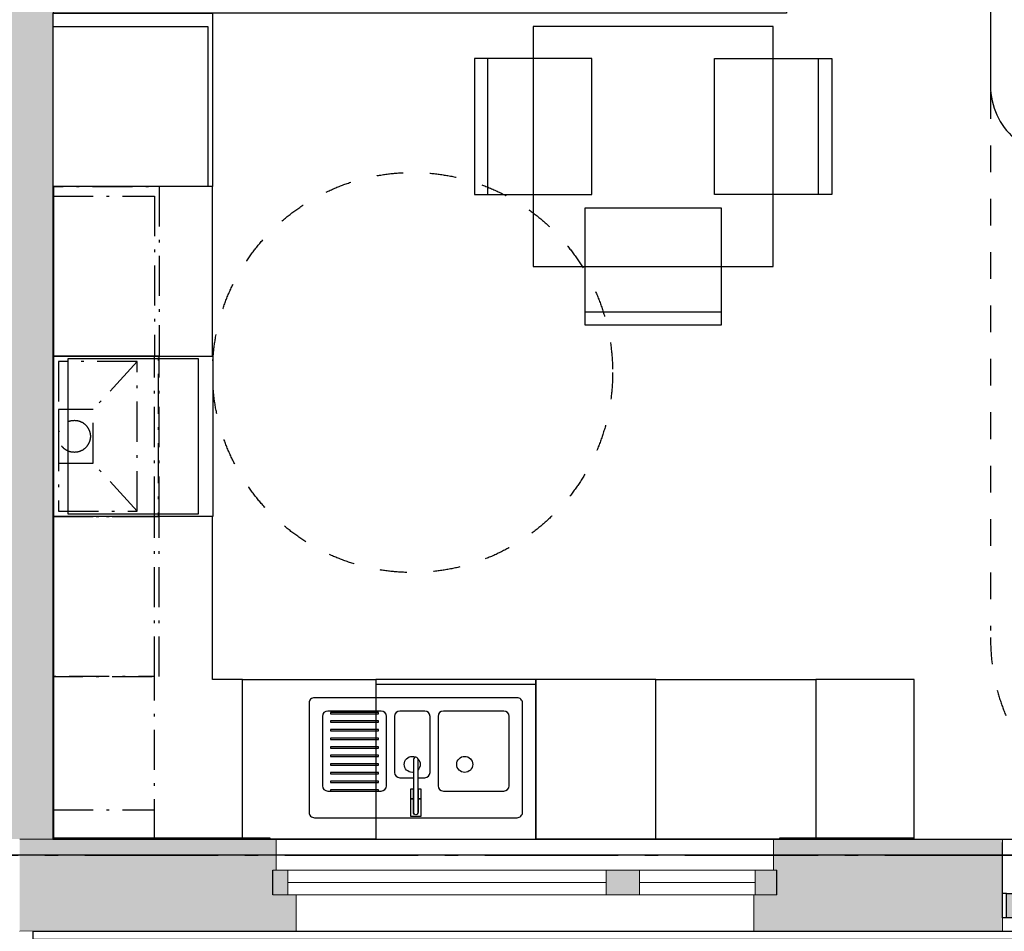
# Model space of a CAD drawing. Header units: millimetres. Extents: x 159314 to 204638, y 149488 to 189280.
# Tile 25 of 43: x 190659 to 194350, y 154988 to 158406. Entities that reach past the tile are written whole.
import ezdxf
from ezdxf.enums import TextEntityAlignment as Align

# ---------------------------------------------------------------- set-up
doc = ezdxf.new("R2010")
doc.units = ezdxf.units.MM
doc.header["$LTSCALE"] = 0.5
doc.header["$MEASUREMENT"] = 0
doc.set_wipeout_variables(frame=1)
for name, pattern in [('Akselinje', [1500, 1000, -200, 100, -200]), ('Over snittplan', [520, 300, -100, 20, -100]), ('PLINE', [0]), ('Stipling', [400, 200, -200]), ('Wipeout_Contour', [2000, 0, -2000])]:
    doc.linetypes.add(name, pattern=pattern)
for name, color, linetype in [('0(Nye konstruksjoner)', 7, 'Continuous'), ('23-- Yttervegger (Skravur)(Nye konstruksjoner)', 7, 'Continuous'), ('23-- Yttervegger(Nye konstruksjoner)', 7, 'Continuous'), ('231- Bærende yttervegger (Skravur)(Nye konstruksjoner)', 7, 'Continuous'), ('231- Bærende yttervegger(Nye konstruksjoner)', 7, 'Continuous'), ('24-- Innervegger (Skravur)(Nye konstruksjoner)', 7, 'Continuous'), ('24-- Innervegger(Nye konstruksjoner)', 7, 'Continuous'), ('244- Vinduer_ dører_ foldevegger(Nye konstruksjoner)', 7, 'Continuous'), ('25-- Dekker(Nye konstruksjoner)', 7, 'Continuous'), ('26-- Yttertak(Nye konstruksjoner)', 7, 'Continuous'), ('273- Kjøkkeninnredning (Skravur)(Nye konstruksjoner)', 7, 'Continuous'), ('273- Kjøkkeninnredning(Nye konstruksjoner)', 7, 'Continuous'), ('68-- Inventar (løst)(Nye konstruksjoner)', 7, 'Continuous'), ('822- Modullinjer(Nye konstruksjoner)', 7, 'Continuous'), ('862- M___Nettoareal(Nye konstruksjoner)', 7, 'Continuous'), ('862- M___Nettoareal(Polylinje)(Nye konstruksjoner)', 7, 'Continuous'), ('862- M___Nettoareal(Tekst)(Nye konstruksjoner)', 7, 'Continuous'), ('878- Annen overflate_visuell informasjon_snusirkler(Nye konstruksjoner)', 7, 'Continuous')]:
    doc.layers.add(name, color=color, linetype=linetype)
for name, color, linetype, lineweight in [('234- Vinduer_ dører_ porter(Nye konstruksjoner)', 7, 'Continuous', 0), ('235- Utvendig kledning og overflate(Nye konstruksjoner)', 7, 'Continuous', 0), ('236- Innvendig kledning og overflate(Nye konstruksjoner)', 7, 'Continuous', 0), ('255- Gulvoverflate(Nye konstruksjoner)', 7, 'Continuous', 0)]:
    doc.layers.add(name, color=color, linetype=linetype, lineweight=lineweight)
doc.styles.add('GENERATED_STYLE_1', font='arial.ttf')
doc.styles.add('GENERATED_STYLE_4', font='arialbd.ttf')
doc.linetypes.add('Fasade_Snitt markør', pattern='A,0,[1,02 A 200 20 001 Plan 2. etasje1.Shx,S=3.174603,R=0,X=0,Y=0],-800,0', length=800)

# ---------------------------------------------------------------- blocks, each defined once
blk = doc.blocks.new('Leilighet 8_102_20_1', base_point=(197168.6, 153864.1))
at = {"layer": '862- M___Nettoareal(Polylinje)(Nye konstruksjoner)', "linetype": 'PLINE', "flags": 128}
blk.add_lwpolyline([(190783.9, 155333.7), (198298.9, 155333.7), (198298.9, 162833.7), (190783.9, 162833.7)], close=True, dxfattribs=at)
at = {"layer": '862- M___Nettoareal(Tekst)(Nye konstruksjoner)', "style": 'GENERATED_STYLE_1'}
for tag, height, p in [('DUMMY_861', 300, (198106.5, 154217.7)), ('ROOM_NAME', 300, (196230.7, 154149.1)), ('DUMMY_862', 150, (196230.7, 153746.3))]:
    blk.add_attdef(tag, text='', height=height, dxfattribs=at).set_placement(p, align=Align.TOP_LEFT)
blk = doc.blocks.new('Stue_kjøkken_101_29_1', base_point=(193844.1, 159234.5))
at = {"layer": '862- M___Nettoareal(Polylinje)(Nye konstruksjoner)', "linetype": 'PLINE', "flags": 128}
blk.add_lwpolyline([(198298.5, 155333.7), (198298.5, 158933.7), (193533.9, 158933.7), (193533.9, 158431), (190783.5, 158431), (190783.5, 155333.7), (193892.3, 155333.7)], close=True, dxfattribs=at)
at = {"layer": '862- M___Nettoareal(Tekst)(Nye konstruksjoner)', "style": 'GENERATED_STYLE_1'}
for tag, height, p in [('DUMMY_861', 200, (196678.2, 156358.7)), ('ROOM_NAME', 200, (195092.7, 156313)), ('DUMMY_862', 150, (195092.7, 156044.4))]:
    blk.add_attdef(tag, text='', height=height, dxfattribs=at).set_placement(p, align=Align.TOP_LEFT)
blk = doc.blocks.new('Vindu to-fags[15]_1')
at = {"layer": '23-- Yttervegger (Skravur)(Nye konstruksjoner)', "linetype": 'Continuous'}
for points in [[(191607.8, 155216.7), (191607.8, 155124.7), (191663.8, 155124.7), (191663.8, 155216.7)], [(192907.8, 155124.7), (192907.8, 155216.7), (192857.8, 155216.7), (192857.8, 155124.7)], [(192907.8, 155216.7), (192907.8, 155124.7), (192982.8, 155124.7), (192982.8, 155216.7)], [(193497.8, 155124.7), (193497.8, 155216.7), (193416.8, 155216.7), (193416.8, 155124.7)]]:
    blk.add_hatch(color=256, dxfattribs=at).paths.add_polyline_path(points)
at = {"layer": '234- Vinduer_ dører_ porter(Nye konstruksjoner)', "linetype": 'PLINE'}
for p, q in [((191620.8, 155333.7), (193484.8, 155333.7)), ((191607.8, 155216.7), (191663.8, 155216.7)), ((191663.8, 155216.7), (191663.8, 155124.7)), ((191663.8, 155216.7), (192857.8, 155216.7)), ((192857.8, 155124.7), (192857.8, 155216.7)), ((192857.8, 155216.7), (192907.8, 155216.7)), ((192907.8, 155216.7), (192982.8, 155216.7)), ((192982.8, 155216.7), (192982.8, 155124.7)), ((192982.8, 155216.7), (193416.8, 155216.7)), ((193416.8, 155124.7), (193416.8, 155216.7)), ((193416.8, 155216.7), (193497.8, 155216.7)), ((191663.8, 155170.7), (192857.8, 155170.7)), ((192982.8, 155170.7), (193416.8, 155170.7)), ((191663.8, 155124.7), (191607.8, 155124.7)), ((192857.8, 155124.7), (191663.8, 155124.7)), ((192907.8, 155124.7), (192857.8, 155124.7)), ((192982.8, 155124.7), (192907.8, 155124.7)), ((193416.8, 155124.7), (192982.8, 155124.7)), ((193497.8, 155124.7), (193416.8, 155124.7)), ((191694.8, 154987.7), (193410.8, 154987.7))]:
    blk.add_line(p, q, dxfattribs=at)
at = {"layer": '235- Utvendig kledning og overflate(Nye konstruksjoner)', "linetype": 'PLINE'}
for p, q in [((191694.8, 155124.7), (191694.8, 154987.7)), ((193410.8, 155124.7), (193410.8, 154987.7)), ((191607.8, 154987.7), (191694.8, 154987.7)), ((193497.8, 154987.7), (193410.8, 154987.7))]:
    blk.add_line(p, q, dxfattribs=at)
at = {"layer": '236- Innvendig kledning og overflate(Nye konstruksjoner)', "linetype": 'PLINE'}
for p, q in [((191607.8, 155333.7), (191620.8, 155333.7)), ((191620.8, 155216.7), (191620.8, 155333.7)), ((193497.8, 155333.7), (193484.8, 155333.7)), ((193484.8, 155216.7), (193484.8, 155333.7))]:
    blk.add_line(p, q, dxfattribs=at)
at = {"layer": '244- Vinduer_ dører_ foldevegger(Nye konstruksjoner)', "linetype": 'PLINE'}
for p, q in [((191607.8, 155124.7), (191607.8, 155216.7)), ((191607.8, 155124.7), (191607.8, 155216.7)), ((193497.8, 155124.7), (193497.8, 155216.7)), ((193497.8, 155124.7), (193497.8, 155216.7))]:
    blk.add_line(p, q, dxfattribs=at)
blk = doc.blocks.new('Dør[7]_1')
at = {"layer": '23-- Yttervegger (Skravur)(Nye konstruksjoner)', "linetype": 'Continuous'}
for points in [[(194358.9, 155129.7), (194358.9, 155037.7), (194408.9, 155037.7), (194408.9, 155129.7)], [(195448.9, 155037.7), (195448.9, 155129.7), (195398.9, 155129.7), (195398.9, 155037.7)]]:
    blk.add_hatch(color=256, dxfattribs=at).paths.add_polyline_path(points)
at = {"layer": '234- Vinduer_ dører_ porter(Nye konstruksjoner)', "linetype": 'PLINE'}
blk.add_arc((195398.9, 155037.7), 990, 180, 270, dxfattribs=at)
at = {"layer": '235- Utvendig kledning og overflate(Nye konstruksjoner)', "linetype": 'PLINE'}
for p, q in [((194343.9, 155065.7), (194343.9, 155074.7)), ((194343.9, 155065.7), (194343.9, 155074.7)), ((194343.9, 155042.7), (194343.9, 155065.7)), ((194343.9, 155042.7), (194343.9, 155065.7)), ((195463.9, 155065.7), (195463.9, 155074.7)), ((195463.9, 155065.7), (195463.9, 155074.7)), ((195463.9, 155042.7), (195463.9, 155065.7)), ((195463.9, 155042.7), (195463.9, 155065.7)), ((194343.9, 155037.7), (194343.9, 155042.7)), ((194343.9, 155037.7), (194343.9, 155042.7)), ((194343.9, 155006.7), (194343.9, 155037.7)), ((194343.9, 154987.7), (194343.9, 155006.7)), ((195463.9, 155037.7), (195463.9, 155042.7)), ((195463.9, 155037.7), (195463.9, 155042.7)), ((195463.9, 155006.7), (195463.9, 155037.7)), ((195463.9, 154987.7), (195463.9, 155006.7))]:
    blk.add_line(p, q, dxfattribs=at)
at = {"layer": '236- Innvendig kledning og overflate(Nye konstruksjoner)', "linetype": 'PLINE'}
for p, q in [((194343.9, 155320.7), (194343.9, 155333.7)), ((195463.9, 155320.7), (195463.9, 155333.7))]:
    blk.add_line(p, q, dxfattribs=at)
at = {"layer": '244- Vinduer_ dører_ foldevegger(Nye konstruksjoner)', "linetype": 'PLINE'}
for p, q in [((194343.9, 155333.7), (195463.9, 155333.7)), ((194343.9, 155272.7), (194343.9, 155320.7)), ((195463.9, 155272.7), (195463.9, 155320.7)), ((194343.9, 155129.7), (194343.9, 155272.7)), ((195463.9, 155129.7), (195463.9, 155272.7)), ((194358.9, 155129.7), (194343.9, 155129.7)), ((194343.9, 155037.7), (194343.9, 155129.7)), ((194343.9, 155074.7), (194343.9, 155129.7)), ((194343.9, 155074.7), (194343.9, 155129.7)), ((194358.9, 155129.7), (194408.9, 155129.7)), ((194358.9, 155037.7), (194358.9, 155129.7)), ((195398.9, 155129.7), (194408.9, 155129.7)), ((194408.9, 155129.7), (194408.9, 155037.7)), ((195398.9, 155037.7), (195398.9, 155129.7)), ((195398.9, 155129.7), (195448.9, 155129.7)), ((195448.9, 155129.7), (195463.9, 155129.7)), ((195448.9, 155129.7), (195448.9, 155037.7)), ((195463.9, 155037.7), (195463.9, 155129.7)), ((195463.9, 155074.7), (195463.9, 155129.7)), ((195463.9, 155074.7), (195463.9, 155129.7)), ((194358.9, 155037.7), (194343.9, 155037.7)), ((194408.9, 155037.7), (194358.9, 155037.7)), ((194408.9, 155037.7), (195398.9, 155037.7)), ((195448.9, 155037.7), (195398.9, 155037.7)), ((195398.9, 155037.7), (195398.9, 154047.7)), ((195448.9, 155037.7), (195463.9, 155037.7)), ((194343.9, 154987.7), (195463.9, 154987.7))]:
    blk.add_line(p, q, dxfattribs=at)
blk = doc.blocks.new('Høyskap[67]_1', base_point=(190783.9, 158431))
at = {"linetype": 'Wipeout_Contour', "ltscale": 992050.583788}
blk.add_wipeout([(191381.9, 158431), (190783.9, 158431), (190783.9, 157781), (191381.9, 157781)], dxfattribs=at).dxf.layer = '273- Kjøkkeninnredning (Skravur)(Nye konstruksjoner)'
at = {"layer": '273- Kjøkkeninnredning(Nye konstruksjoner)', "linetype": 'PLINE'}
for p, q in [((190783.9, 158381), (191363.9, 158381)), ((191363.9, 158381), (191363.9, 157781))]:
    blk.add_line(p, q, dxfattribs=at)
at = {"layer": '273- Kjøkkeninnredning(Nye konstruksjoner)', "linetype": 'PLINE', "flags": 128}
blk.add_lwpolyline([(191381.9, 158431), (191381.9, 157781), (190783.9, 157781), (190783.9, 158431)], close=True, dxfattribs=at)
blk = doc.blocks.new('Koketopp + integrert stekeovn[68]_1', base_point=(191383.9, 156543.7))
at = {"layer": '273- Kjøkkeninnredning(Nye konstruksjoner)', "linetype": 'PLINE'}
for p, q in [((190783.9, 156543.7), (190783.9, 157143.7)), ((191383.9, 156543.7), (191383.9, 157143.7))]:
    blk.add_line(p, q, dxfattribs=at)
at = {"layer": '273- Kjøkkeninnredning(Nye konstruksjoner)', "linetype": 'PLINE', "flags": 128}
blk.add_lwpolyline([(191328.9, 156553.7), (191328.9, 157133.7), (190838.9, 157133.7), (190838.9, 156553.7)], close=True, dxfattribs=at)
blk = doc.blocks.new('Underskap[69]_1', base_point=(190783.9, 157143.7))
at = {"linetype": 'Wipeout_Contour', "ltscale": 990410.773014}
blk.add_wipeout([(191381.9, 157143.7), (191381.9, 157780.7), (190783.9, 157780.7), (190783.9, 157143.7)], dxfattribs=at).dxf.layer = '273- Kjøkkeninnredning (Skravur)(Nye konstruksjoner)'
at = {"layer": '273- Kjøkkeninnredning(Nye konstruksjoner)', "linetype": 'PLINE'}
for p, q in [((191381.9, 157780.7), (190783.9, 157780.7)), ((190783.9, 157780.7), (190783.9, 157143.7)), ((190783.9, 157780.7), (190783.9, 157143.7)), ((191381.9, 157143.7), (191381.9, 157780.7)), ((191381.9, 157143.7), (191381.9, 157780.7)), ((190783.9, 157143.7), (191381.9, 157143.7))]:
    blk.add_line(p, q, dxfattribs=at)
blk = doc.blocks.new('Oppvaskmaskin integrert[70]_1', base_point=(193043.9, 155931.7))
at = {"layer": '273- Kjøkkeninnredning(Nye konstruksjoner)', "linetype": 'PLINE'}
for p, q in [((193043.9, 155931.7), (192593.9, 155931.7)), ((192593.9, 155931.7), (192593.9, 155333.7)), ((193043.9, 155931.7), (193043.9, 155333.7)), ((193043.9, 155333.7), (192593.9, 155333.7))]:
    blk.add_line(p, q, dxfattribs=at)
blk = doc.blocks.new('Underskap hjørne L[71]_1', base_point=(190783.9, 155333.7))
at = {"linetype": 'Wipeout_Contour', "ltscale": 1480448.557926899}
blk.add_wipeout([(191493.9, 155333.7), (191493.9, 155931.7), (191381.9, 155931.7), (191381.9, 156543.7), (190783.9, 156543.7), (190783.9, 155333.7)], dxfattribs=at).dxf.layer = '273- Kjøkkeninnredning (Skravur)(Nye konstruksjoner)'
at = {"layer": '273- Kjøkkeninnredning(Nye konstruksjoner)', "linetype": 'PLINE'}
for p, q in [((191381.9, 156543.7), (190783.9, 156543.7)), ((190783.9, 156543.7), (190783.9, 155333.7)), ((190783.9, 156543.7), (190783.9, 155333.7)), ((191381.9, 155931.7), (191381.9, 156543.7)), ((191381.9, 155931.7), (191381.9, 156543.7)), ((191493.9, 155931.7), (191381.9, 155931.7)), ((191493.9, 155931.7), (191381.9, 155931.7)), ((191493.9, 155333.7), (191493.9, 155931.7)), ((190783.9, 155333.7), (191493.9, 155333.7)), ((190783.9, 155333.7), (191493.9, 155333.7))]:
    blk.add_line(p, q, dxfattribs=at)
blk = doc.blocks.new('Underskap[72]_1', base_point=(191493.9, 155333.7))
at = {"linetype": 'Wipeout_Contour', "ltscale": 987824.416574}
blk.add_wipeout([(191493.9, 155931.7), (191493.9, 155333.7), (191993.9, 155333.7), (191993.9, 155931.7)], dxfattribs=at).dxf.layer = '273- Kjøkkeninnredning (Skravur)(Nye konstruksjoner)'
at = {"layer": '273- Kjøkkeninnredning(Nye konstruksjoner)', "linetype": 'PLINE'}
for p, q in [((191493.9, 155931.7), (191993.9, 155931.7)), ((191493.9, 155333.7), (191493.9, 155931.7)), ((191493.9, 155931.7), (191993.9, 155931.7)), ((191993.9, 155931.7), (191993.9, 155333.7)), ((191993.9, 155333.7), (191493.9, 155333.7)), ((191993.9, 155333.7), (191493.9, 155333.7))]:
    blk.add_line(p, q, dxfattribs=at)
blk = doc.blocks.new('Underskap[73]_1', base_point=(193043.9, 155333.7))
at = {"linetype": 'Wipeout_Contour', "ltscale": 992801.842553}
blk.add_wipeout([(193043.9, 155931.7), (193043.9, 155333.7), (193643.9, 155333.7), (193643.9, 155931.7)], dxfattribs=at).dxf.layer = '273- Kjøkkeninnredning (Skravur)(Nye konstruksjoner)'
at = {"layer": '273- Kjøkkeninnredning(Nye konstruksjoner)', "linetype": 'PLINE'}
for p, q in [((193043.9, 155931.7), (193643.9, 155931.7)), ((193043.9, 155333.7), (193043.9, 155931.7)), ((193043.9, 155931.7), (193643.9, 155931.7)), ((193643.9, 155931.7), (193643.9, 155333.7)), ((193643.9, 155333.7), (193043.9, 155333.7)), ((193643.9, 155333.7), (193043.9, 155333.7))]:
    blk.add_line(p, q, dxfattribs=at)
blk = doc.blocks.new('Ventilator innebygget[74]_1', base_point=(191179.1, 156543.7))
at = {"layer": '273- Kjøkkeninnredning(Nye konstruksjoner)', "linetype": 'Over snittplan'}
for p, q in [((191099.1, 157123.7), (190803.9, 157123.7)), ((190803.9, 157123.7), (190803.9, 156563.7)), ((191099.1, 157123.7), (190933.9, 156943.7)), ((191099.1, 156563.7), (191099.1, 157123.7)), ((190803.9, 156943.7), (190803.9, 156743.7)), ((190933.9, 156943.7), (190803.9, 156943.7)), ((190933.9, 156743.7), (190933.9, 156943.7)), ((190803.9, 156743.7), (190933.9, 156743.7)), ((191099.1, 156563.7), (190933.9, 156743.7)), ((190803.9, 156563.7), (191099.1, 156563.7))]:
    blk.add_line(p, q, dxfattribs=at)
at = {"layer": '273- Kjøkkeninnredning(Nye konstruksjoner)', "linetype": 'Over snittplan', "flags": 128}
blk.add_lwpolyline([(190783.9, 156543.7), (191179.1, 156543.7), (191179.1, 157143.7), (190783.9, 157143.7)], close=True, dxfattribs=at)
at = {"layer": '273- Kjøkkeninnredning(Nye konstruksjoner)', "linetype": 'Over snittplan'}
blk.add_circle((190863.9, 156843.7), 60, dxfattribs=at)
blk = doc.blocks.new('Underskap[75]_1', base_point=(194011.9, 155333.7))
at = {"linetype": 'Wipeout_Contour', "ltscale": 994310.517564}
blk.add_wipeout([(194011.9, 155931.7), (193643.9, 155931.7), (193643.9, 155333.7), (194011.9, 155333.7)], dxfattribs=at).dxf.layer = '273- Kjøkkeninnredning (Skravur)(Nye konstruksjoner)'
at = {"layer": '273- Kjøkkeninnredning(Nye konstruksjoner)', "linetype": 'PLINE'}
for p, q in [((194011.9, 155931.7), (193643.9, 155931.7)), ((193643.9, 155931.7), (193643.9, 155333.7)), ((194011.9, 155931.7), (193643.9, 155931.7)), ((194011.9, 155333.7), (194011.9, 155931.7)), ((193643.9, 155333.7), (194011.9, 155333.7)), ((193643.9, 155333.7), (194011.9, 155333.7))]:
    blk.add_line(p, q, dxfattribs=at)
blk = doc.blocks.new('Stol 10[76]_1', base_point=(192364.2, 157750))
at = {"layer": '68-- Inventar (løst)(Nye konstruksjoner)', "linetype": 'PLINE'}
blk.add_line((192414.2, 157750), (192414.2, 158260), dxfattribs=at)
at = {"layer": '68-- Inventar (løst)(Nye konstruksjoner)', "linetype": 'PLINE', "flags": 128}
blk.add_lwpolyline([(192804.2, 157750), (192804.2, 158260), (192364.2, 158260), (192364.2, 157750)], close=True, dxfattribs=at)
blk = doc.blocks.new('Stol 10[77]_1', base_point=(193704.2, 157750))
at = {"layer": '68-- Inventar (løst)(Nye konstruksjoner)', "linetype": 'PLINE'}
blk.add_line((193654.2, 157750), (193654.2, 158260), dxfattribs=at)
at = {"layer": '68-- Inventar (løst)(Nye konstruksjoner)', "linetype": 'PLINE', "flags": 128}
blk.add_lwpolyline([(193264.2, 157750), (193264.2, 158260), (193704.2, 158260), (193704.2, 157750)], close=True, dxfattribs=at)
blk = doc.blocks.new('Stol 10[78]_1', base_point=(192779.2, 157261))
at = {"layer": '68-- Inventar (løst)(Nye konstruksjoner)', "linetype": 'PLINE'}
blk.add_line((192779.2, 157311), (193289.2, 157311), dxfattribs=at)
at = {"layer": '68-- Inventar (løst)(Nye konstruksjoner)', "linetype": 'PLINE', "flags": 128}
blk.add_lwpolyline([(192779.2, 157701), (193289.2, 157701), (193289.2, 157261), (192779.2, 157261)], close=True, dxfattribs=at)
blk = doc.blocks.new('Underskap[120]_1', base_point=(192593.9, 155333.7))
at = {"layer": '273- Kjøkkeninnredning(Nye konstruksjoner)', "linetype": 'PLINE'}
for p, q in [((191793.9, 155793.7), (191793.9, 155533.7)), ((191823.9, 155808.7), (191823.9, 155803.7)), ((191823.9, 155776.4), (191823.9, 155771.4)), ((191823.9, 155744.2), (191823.9, 155739.2)), ((191823.9, 155712), (191823.9, 155707)), ((191823.9, 155679.8), (191823.9, 155674.8)), ((191823.9, 155647.6), (191823.9, 155642.6)), ((191823.9, 155615.3), (191823.9, 155610.3)), ((191823.9, 155583.1), (191823.9, 155578.1)), ((191823.9, 155550.9), (191823.9, 155545.9)), ((191823.9, 155518.7), (191823.9, 155513.7))]:
    blk.add_line(p, q, dxfattribs=at)
for centre, start, end in [((191813.9, 155793.7), 90, 180), ((191813.9, 155533.7), 180, 270)]:
    blk.add_arc(centre, 20, start, end, dxfattribs=at)
at = {"linetype": 'Wipeout_Contour', "ltscale": 989533.619682}
blk.add_wipeout([(192593.9, 155931.7), (191993.9, 155931.7), (191993.9, 155333.7), (192593.9, 155333.7)], dxfattribs=at).dxf.layer = '273- Kjøkkeninnredning (Skravur)(Nye konstruksjoner)'
at = {"layer": '273- Kjøkkeninnredning(Nye konstruksjoner)', "linetype": 'PLINE'}
for p, q in [((192593.9, 155931.7), (191993.9, 155931.7)), ((191993.9, 155931.7), (191993.9, 155333.7)), ((192593.9, 155931.7), (191993.9, 155931.7)), ((192593.9, 155333.7), (192593.9, 155931.7)), ((192593.9, 155913.7), (191993.9, 155913.7)), ((192013.9, 155813.7), (191813.9, 155813.7)), ((192003.9, 155808.7), (191823.9, 155808.7)), ((191823.9, 155803.7), (192003.9, 155803.7)), ((192003.9, 155803.7), (192003.9, 155808.7)), ((192033.9, 155533.7), (192033.9, 155793.7)), ((192063.9, 155793.7), (192063.9, 155583.7)), ((192177.2, 155813.7), (192083.9, 155813.7)), ((192197.2, 155583.7), (192197.2, 155793.7)), ((192227.2, 155793.7), (192227.2, 155533.7)), ((192473.9, 155813.7), (192247.2, 155813.7)), ((192493.9, 155533.7), (192493.9, 155793.7)), ((192003.9, 155776.4), (191823.9, 155776.4)), ((191823.9, 155771.4), (192003.9, 155771.4)), ((192003.9, 155771.4), (192003.9, 155776.4)), ((192003.9, 155744.2), (191823.9, 155744.2)), ((191823.9, 155739.2), (192003.9, 155739.2)), ((192003.9, 155712), (191823.9, 155712)), ((192003.9, 155739.2), (192003.9, 155744.2)), ((192003.9, 155707), (192003.9, 155712)), ((191823.9, 155707), (192003.9, 155707)), ((192003.9, 155679.8), (191823.9, 155679.8)), ((191823.9, 155674.8), (192003.9, 155674.8)), ((192003.9, 155674.8), (192003.9, 155679.8)), ((192003.9, 155647.6), (191823.9, 155647.6)), ((191823.9, 155642.6), (192003.9, 155642.6)), ((192003.9, 155642.6), (192003.9, 155647.6)), ((192003.9, 155615.3), (191823.9, 155615.3)), ((191823.9, 155610.3), (192003.9, 155610.3)), ((192003.9, 155610.3), (192003.9, 155615.3)), ((192003.9, 155583.1), (191823.9, 155583.1)), ((191823.9, 155578.1), (192003.9, 155578.1)), ((192003.9, 155578.1), (192003.9, 155583.1)), ((192083.9, 155563.7), (192177.2, 155563.7)), ((192003.9, 155550.9), (191823.9, 155550.9)), ((191823.9, 155545.9), (192003.9, 155545.9)), ((192003.9, 155545.9), (192003.9, 155550.9)), ((191813.9, 155513.7), (192013.9, 155513.7)), ((192003.9, 155518.7), (191823.9, 155518.7)), ((191823.9, 155513.7), (192003.9, 155513.7)), ((192003.9, 155513.7), (192003.9, 155518.7)), ((192247.2, 155513.7), (192473.9, 155513.7)), ((191993.9, 155333.7), (192593.9, 155333.7)), ((191993.9, 155333.7), (192593.9, 155333.7))]:
    blk.add_line(p, q, dxfattribs=at)
at = {"layer": '273- Kjøkkeninnredning(Nye konstruksjoner)', "linetype": 'PLINE', "flags": 128}
blk.add_lwpolyline([(192523.9, 155863.7), (191763.9, 155863.7, 0.414214), (191743.9, 155843.7), (191743.9, 155433.7, 0.414214), (191763.9, 155413.7), (192523.9, 155413.7, 0.414214), (192543.9, 155433.7), (192543.9, 155843.7, 0.414214)], format="xyb", close=True, dxfattribs=at)
at = {"layer": '273- Kjøkkeninnredning(Nye konstruksjoner)', "linetype": 'PLINE'}
for centre in [(192130.5, 155613.7), (192327.2, 155613.7)]:
    blk.add_circle(centre, 30, dxfattribs=at)
for centre, start, end in [((192013.9, 155793.7), 0, 90), ((192083.9, 155793.7), 90, 180), ((192177.2, 155793.7), 0, 90), ((192247.2, 155793.7), 90, 180), ((192473.9, 155793.7), 0, 90), ((192083.9, 155583.7), 180, 270), ((192177.2, 155583.7), 270, 0), ((192013.9, 155533.7), 270, 0), ((192247.2, 155533.7), 180, 270), ((192473.9, 155533.7), 270, 0)]:
    blk.add_arc(centre, 20, start, end, dxfattribs=at)
at = {"linetype": 'Wipeout_Contour', "ltscale": 3460851.582381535}
blk.add_wipeout([(192152.9, 155631.6), (192152.9, 155631.6), (192150.2, 155637.9), (192143.8, 155640.5), (192137.5, 155637.9), (192134.9, 155631.5), (192134.9, 155631.5), (192134.9, 155433.7), (192134.9, 155433.7), (192137.5, 155427.3), (192143.9, 155424.7), (192150.2, 155427.3), (192152.9, 155433.7), (192152.9, 155433.7)], dxfattribs=at).dxf.layer = '273- Kjøkkeninnredning (Skravur)(Nye konstruksjoner)'
at = {"layer": '273- Kjøkkeninnredning(Nye konstruksjoner)', "linetype": 'PLINE', "flags": 128}
blk.add_lwpolyline([(192152.9, 155631.6, 1), (192134.9, 155631.5), (192134.9, 155433.7, 1), (192152.9, 155433.7)], format="xyb", close=True, dxfattribs=at)
at = {"linetype": 'Wipeout_Contour', "ltscale": 3212934.938446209}
blk.add_wipeout([(192163.8, 155484.7), (192152.9, 155484.7), (192152.9, 155433.7), (192152.9, 155433.7), (192150.2, 155427.3), (192143.9, 155424.7), (192137.5, 155427.3), (192134.9, 155433.7), (192134.9, 155433.7), (192134.9, 155484.7), (192123.9, 155484.7), (192123.9, 155419.7), (192163.8, 155419.7)], dxfattribs=at).dxf.layer = '273- Kjøkkeninnredning (Skravur)(Nye konstruksjoner)'
at = {"layer": '273- Kjøkkeninnredning(Nye konstruksjoner)', "linetype": 'PLINE', "flags": 128}
blk.add_lwpolyline([(192163.8, 155484.7), (192152.9, 155484.7), (192152.9, 155433.7, -1), (192134.9, 155433.7), (192134.9, 155484.7), (192123.9, 155484.7), (192123.9, 155419.7), (192163.8, 155419.7)], format="xyb", close=True, dxfattribs=at)
at = {"linetype": 'Wipeout_Contour', "ltscale": 988785.243537}
blk.add_wipeout([(192163.6, 155520.7), (192152.9, 155520.7), (192152.9, 155485.7), (192163.6, 155485.7)], dxfattribs=at).dxf.layer = '273- Kjøkkeninnredning (Skravur)(Nye konstruksjoner)'
at = {"layer": '273- Kjøkkeninnredning(Nye konstruksjoner)', "linetype": 'PLINE', "flags": 128}
blk.add_lwpolyline([(192163.6, 155520.7), (192152.9, 155520.7), (192152.9, 155485.7), (192163.6, 155485.7)], close=True, dxfattribs=at)
at = {"linetype": 'Wipeout_Contour', "ltscale": 988696.018271}
blk.add_wipeout([(192124.2, 155520.7), (192124.2, 155485.7), (192134.9, 155485.7), (192134.9, 155520.7)], dxfattribs=at).dxf.layer = '273- Kjøkkeninnredning (Skravur)(Nye konstruksjoner)'
at = {"layer": '273- Kjøkkeninnredning(Nye konstruksjoner)', "linetype": 'PLINE', "flags": 128}
blk.add_lwpolyline([(192124.2, 155520.7), (192124.2, 155485.7), (192134.9, 155485.7), (192134.9, 155520.7)], close=True, dxfattribs=at)
blk = doc.blocks.new('Bord rektangulært 01[121]_1', base_point=(192584.2, 158381))
at = {"layer": '68-- Inventar (løst)(Nye konstruksjoner)', "linetype": 'PLINE', "flags": 128}
blk.add_lwpolyline([(192584.2, 158381), (192584.2, 157481), (193484.2, 157481), (193484.2, 158381)], close=True, dxfattribs=at)
blk = doc.blocks.new('Overskap[134]_1', base_point=(190783.9, 157781))
at = {"layer": '273- Kjøkkeninnredning(Nye konstruksjoner)', "linetype": 'Over snittplan'}
for p, q in [((190783.9, 157744), (191163.9, 157744)), ((191163.9, 157744), (191163.9, 157144))]:
    blk.add_line(p, q, dxfattribs=at)
at = {"layer": '273- Kjøkkeninnredning(Nye konstruksjoner)', "linetype": 'Over snittplan', "flags": 128}
blk.add_lwpolyline([(191181.9, 157781), (191181.9, 157144), (190783.9, 157144), (190783.9, 157781)], close=True, dxfattribs=at)
blk = doc.blocks.new('Overskap[135]_1', base_point=(190783.9, 155943.7))
at = {"layer": '273- Kjøkkeninnredning(Nye konstruksjoner)', "linetype": 'Over snittplan'}
blk.add_line((191163.9, 155943.7), (191163.9, 156543.7), dxfattribs=at)
at = {"layer": '273- Kjøkkeninnredning(Nye konstruksjoner)', "linetype": 'Over snittplan', "flags": 128}
blk.add_lwpolyline([(191181.9, 155943.7), (191181.9, 156543.7), (190783.9, 156543.7), (190783.9, 155943.7)], close=True, dxfattribs=at)
blk = doc.blocks.new('Overskap[136]_1', base_point=(190783.9, 156543.7))
at = {"layer": '273- Kjøkkeninnredning(Nye konstruksjoner)', "linetype": 'Over snittplan'}
blk.add_line((191163.9, 156543.7), (191163.9, 157143.7), dxfattribs=at)
at = {"layer": '273- Kjøkkeninnredning(Nye konstruksjoner)', "linetype": 'Over snittplan', "flags": 128}
blk.add_lwpolyline([(191181.9, 156543.7), (191181.9, 157143.7), (190783.9, 157143.7), (190783.9, 156543.7)], close=True, dxfattribs=at)
blk = doc.blocks.new('Overskap[137]_1', base_point=(190783.9, 155333.7))
at = {"layer": '273- Kjøkkeninnredning(Nye konstruksjoner)', "linetype": 'Over snittplan'}
blk.add_line((190783.9, 155443.7), (191163.9, 155443.7), dxfattribs=at)
at = {"layer": '273- Kjøkkeninnredning(Nye konstruksjoner)', "linetype": 'Over snittplan', "flags": 128}
blk.add_lwpolyline([(191163.9, 155333.7), (191163.9, 155943.7), (190783.9, 155943.7), (190783.9, 155333.7)], close=True, dxfattribs=at)
blk = doc.blocks.new('Standard grid marker[148]_1', base_point=(171952.9, 155273.7))
at = {"layer": '822- Modullinjer(Nye konstruksjoner)', "linetype": 'Akselinje'}
blk.add_line((172152.9, 155273.7), (202944.9, 155273.7), dxfattribs=at)
at = {"layer": '822- Modullinjer(Nye konstruksjoner)', "style": 'GENERATED_STYLE_4'}
for tag, p in [('AC_MarkerText_1_0', (171452.9, 155448.7)), ('AC_MarkerText_1_1', (203644.9, 155448.7))]:
    blk.add_attdef(tag, text='', height=350, dxfattribs=at).set_placement(p, align=Align.TOP_CENTER)

msp = doc.modelspace()

# ---------------------------------------------------------------- hatches: boundary and pattern name
at = {"layer": '23-- Yttervegger (Skravur)(Nye konstruksjoner)', "linetype": 'Continuous'}
for points in [[(190658.9, 155320.7), (191607.8, 155320.7), (191607.8, 155333.7), (190658.9, 155333.7)], [(190658.9, 155272.7), (191607.8, 155272.7), (191607.8, 155320.7), (190658.9, 155320.7)], [(191620.8, 155333.7), (191607.8, 155333.7), (191607.8, 155320.7), (191607.8, 155216.7), (191620.8, 155216.7)], [(193497.8, 155333.7), (193484.8, 155333.7), (193484.8, 155216.7), (193497.8, 155216.7), (193497.8, 155320.7)], [(193497.8, 155333.7), (193497.8, 155320.7), (194343.9, 155320.7), (194343.9, 155333.7)], [(193497.8, 155320.7), (193497.8, 155272.7), (194343.9, 155272.7), (194343.9, 155320.7)], [(190658.9, 155074.7), (191607.8, 155074.7), (191607.8, 155124.7), (191607.8, 155216.7), (191607.8, 155272.7), (190658.9, 155272.7)], [(193497.8, 155272.7), (193497.8, 155216.7), (193497.8, 155124.7), (193497.8, 155074.7), (194343.9, 155074.7), (194343.9, 155272.7)], [(191607.8, 155065.7), (191616.8, 155065.7), (191616.8, 155124.7), (191607.8, 155124.7), (191607.8, 155074.7)], [(191607.8, 155042.7), (191639.8, 155042.7), (191639.8, 155124.7), (191616.8, 155124.7), (191616.8, 155065.7), (191607.8, 155065.7)], [(191607.8, 155006.7), (191675.8, 155006.7), (191675.8, 155124.7), (191639.8, 155124.7), (191639.8, 155042.7), (191607.8, 155042.7)], [(191607.8, 154987.7), (191694.8, 154987.7), (191694.8, 155124.7), (191675.8, 155124.7), (191675.8, 155006.7), (191607.8, 155006.7)], [(193410.8, 154987.7), (193497.8, 154987.7), (193497.8, 155006.7), (193429.8, 155006.7), (193429.8, 155124.7), (193410.8, 155124.7)], [(193429.8, 155006.7), (193497.8, 155006.7), (193497.8, 155042.7), (193465.8, 155042.7), (193465.8, 155124.7), (193429.8, 155124.7)], [(193465.8, 155042.7), (193497.8, 155042.7), (193497.8, 155065.7), (193488.8, 155065.7), (193488.8, 155124.7), (193465.8, 155124.7)], [(193488.8, 155065.7), (193497.8, 155065.7), (193497.8, 155074.7), (193497.8, 155124.7), (193488.8, 155124.7)], [(191607.8, 155074.7), (190658.9, 155074.7), (190658.9, 155065.7), (191607.8, 155065.7)], [(191607.8, 155065.7), (190658.9, 155065.7), (190658.9, 155042.7), (191607.8, 155042.7)], [(193497.8, 155065.7), (194343.9, 155065.7), (194343.9, 155074.7), (193497.8, 155074.7)], [(193497.8, 155065.7), (193497.8, 155042.7), (194343.9, 155042.7), (194343.9, 155065.7)], [(191607.8, 155042.7), (190658.9, 155042.7), (190658.9, 155006.7), (191607.8, 155006.7)], [(191607.8, 155006.7), (190658.9, 155006.7), (190658.9, 154987.7), (191607.8, 154987.7)], [(193497.8, 155042.7), (193497.8, 155006.7), (194343.9, 155006.7), (194343.9, 155042.7)], [(193497.8, 154987.7), (194343.9, 154987.7), (194343.9, 155006.7), (193497.8, 155006.7)]]:
    msp.add_hatch(color=256, dxfattribs=at).paths.add_polyline_path(points)
at = {"layer": '24-- Innervegger (Skravur)(Nye konstruksjoner)', "linetype": 'Continuous'}
msp.add_hatch(color=256, dxfattribs=at).paths.add_polyline_path([(190783.9, 155333.7), (190783.9, 162833.7), (190533.9, 162833.7), (190533.9, 155333.7)])
msp.add_hatch(color=256, dxfattribs=at).paths.add_polyline_path([(190783.9, 155333.7), (190783.9, 162833.7), (190533.9, 162833.7), (190533.9, 155333.7)])
at = {"layer": '255- Gulvoverflate(Nye konstruksjoner)', "linetype": 'Continuous'}
h = msp.add_hatch(dxfattribs=at)
h.set_pattern_fill('LINJER_120_MM_0001', color=256, style=0, pattern_type=2)
h.set_pattern_definition([(180, (194958.87, 153397.67), (4e-06, 120), [])])
h.paths.add_polyline_path([(195558.9, 152987.7), (195558.9, 154987.7), (190659.1, 154987.7), (190659.1, 152987.7)])

# ---------------------------------------------------------------- linework, layer by layer
at = {"layer": '0(Nye konstruksjoner)', "linetype": 'Fasade_Snitt markør'}
msp.add_line((194298.9, 159737.1), (194298.9, 158157), dxfattribs=at)
msp.add_arc((194559.8, 158157), 261, 180, 277.7614, dxfattribs=at)
at = {"layer": '23-- Yttervegger(Nye konstruksjoner)', "linetype": 'PLINE'}
for p, q in [((194343.9, 155272.7), (194343.9, 155320.7)), ((194343.9, 155129.7), (194343.9, 155272.7)), ((191607.8, 155124.7), (191607.8, 155216.7)), ((193497.8, 155124.7), (193497.8, 155216.7)), ((194343.9, 155074.7), (194343.9, 155129.7))]:
    msp.add_line(p, q, dxfattribs=at)
at = {"layer": '235- Utvendig kledning og overflate(Nye konstruksjoner)', "linetype": 'PLINE'}
for p, q in [((191694.8, 155124.7), (191694.8, 154987.7)), ((193410.8, 155124.7), (193410.8, 154987.7)), ((194343.9, 155065.7), (194343.9, 155074.7)), ((194343.9, 155042.7), (194343.9, 155065.7)), ((194343.9, 155037.7), (194343.9, 155042.7)), ((194343.9, 155006.7), (194343.9, 155037.7)), ((194343.9, 154987.7), (194343.9, 155006.7)), ((191607.8, 154987.7), (191694.8, 154987.7)), ((193497.8, 154987.7), (193410.8, 154987.7))]:
    msp.add_line(p, q, dxfattribs=at)
at = {"layer": '235- Utvendig kledning og overflate(Nye konstruksjoner)', "linetype": 'PLINE', "flags": 128}
for points in [[(190658.9, 154987.7), (191607.8, 154987.7)], [(193497.8, 154987.7), (194343.9, 154987.7)]]:
    msp.add_lwpolyline(points, dxfattribs=at)
at = {"layer": '236- Innvendig kledning og overflate(Nye konstruksjoner)', "linetype": 'PLINE'}
for p, q in [((191607.8, 155333.7), (191620.8, 155333.7)), ((191620.8, 155216.7), (191620.8, 155333.7)), ((193484.8, 155216.7), (193484.8, 155333.7)), ((193497.8, 155333.7), (193484.8, 155333.7)), ((194343.9, 155320.7), (194343.9, 155333.7))]:
    msp.add_line(p, q, dxfattribs=at)
at = {"layer": '236- Innvendig kledning og overflate(Nye konstruksjoner)', "linetype": 'PLINE', "flags": 128}
for points in [[(191607.8, 155333.7), (190658.9, 155333.7)], [(194343.9, 155333.7), (193497.8, 155333.7)]]:
    msp.add_lwpolyline(points, dxfattribs=at)
at = {"layer": '24-- Innervegger(Nye konstruksjoner)', "linetype": 'PLINE', "flags": 128}
msp.add_lwpolyline([(190783.9, 155333.7), (190783.9, 158431)], dxfattribs=at)
msp.add_lwpolyline([(190783.9, 155333.7), (190783.9, 158431)], dxfattribs=at)
at = {"layer": '25-- Dekker(Nye konstruksjoner)', "linetype": 'PLINE', "flags": 128}
msp.add_lwpolyline([(195558.9, 152987.7), (190659.1, 152987.7), (190659.1, 154987.7), (195558.9, 154987.7)], close=True, dxfattribs=at)
at = {"layer": '26-- Yttertak(Nye konstruksjoner)', "linetype": 'PLINE', "flags": 128}
msp.add_lwpolyline([(198358.9, 155273.7), (182958.9, 155273.7)], dxfattribs=at)
at = {"layer": '878- Annen overflate_visuell informasjon_snusirkler(Nye konstruksjoner)', "linetype": 'Stipling'}
msp.add_lwpolyline([(194298.9, 158933.7), (194298.9, 156115.8)], dxfattribs=at)
msp.add_arc((195049.6, 156084.4), 750.8, 179.6219, 270, dxfattribs=at)

# ---------------------------------------------------------------- block references
at = {"layer": '244- Vinduer_ dører_ foldevegger(Nye konstruksjoner)', "linetype": 'PLINE'}
for name in ['Vindu to-fags[15]_1', 'Dør[7]_1']:
    msp.add_blockref(name, (0, 0), dxfattribs=at)
at = {"layer": '273- Kjøkkeninnredning(Nye konstruksjoner)', "linetype": 'PLINE'}
for name, p in [('Koketopp + integrert stekeovn[68]_1', (191383.9, 156543.7)), ('Oppvaskmaskin integrert[70]_1', (193043.9, 155931.7))]:
    msp.add_blockref(name, p, dxfattribs=at)
at = {"layer": '68-- Inventar (løst)(Nye konstruksjoner)', "linetype": 'PLINE'}
for name, p in [('Bord rektangulært 01[121]_1', (192584.2, 158381)), ('Stol 10[76]_1', (192364.2, 157750)), ('Stol 10[77]_1', (193704.2, 157750)), ('Stol 10[78]_1', (192779.2, 157261))]:
    msp.add_blockref(name, p, dxfattribs=at)
at = {"layer": '862- M___Nettoareal(Nye konstruksjoner)', "linetype": 'Continuous'}
for name, p in [('Leilighet 8_102_20_1', (197168.6, 153864.1)), ('Stue_kjøkken_101_29_1', (193844.1, 159234.5))]:
    msp.add_blockref(name, p, dxfattribs=at)

# ---------------------------------------------------------------- next in the draw order: block references
at = {"layer": '273- Kjøkkeninnredning(Nye konstruksjoner)', "linetype": 'PLINE'}
for name, p in [('Høyskap[67]_1', (190783.9, 158431)), ('Underskap hjørne L[71]_1', (190783.9, 155333.7)), ('Underskap[73]_1', (193043.9, 155333.7))]:
    msp.add_blockref(name, p, dxfattribs=at)

# ---------------------------------------------------------------- next in the draw order: wipeouts: each hides what was drawn before it
at = {"linetype": 'Wipeout_Contour', "ltscale": 980440.3448}
msp.add_wipeout([(190708.9, 153087.7), (190708.9, 154987.7), (190608.9, 154987.7), (190608.9, 153087.7)], dxfattribs=at).dxf.layer = '231- Bærende yttervegger (Skravur)(Nye konstruksjoner)'

# ---------------------------------------------------------------- next in the draw order: linework, layer by layer
at = {"layer": '231- Bærende yttervegger(Nye konstruksjoner)', "linetype": 'PLINE', "flags": 128}
msp.add_lwpolyline([(190708.9, 153087.7), (190708.9, 154987.7)], dxfattribs=at)

# ---------------------------------------------------------------- next in the draw order: block references
at = {"layer": '273- Kjøkkeninnredning(Nye konstruksjoner)', "linetype": 'PLINE'}
for name, p in [('Underskap[69]_1', (190783.9, 157143.7)), ('Underskap[72]_1', (191493.9, 155333.7)), ('Underskap[75]_1', (194011.9, 155333.7))]:
    msp.add_blockref(name, p, dxfattribs=at)
at = {"layer": '273- Kjøkkeninnredning(Nye konstruksjoner)', "linetype": 'Over snittplan'}
for name, p in [('Overskap[135]_1', (190783.9, 155943.7)), ('Overskap[137]_1', (190783.9, 155333.7))]:
    msp.add_blockref(name, p, dxfattribs=at)

# ---------------------------------------------------------------- next in the draw order: linework, layer by layer
at = {"layer": '273- Kjøkkeninnredning(Nye konstruksjoner)', "linetype": 'PLINE', "flags": 128}
for points in [[(190783.9, 157781), (190783.9, 155333.7), (190786.9, 155333.7)], [(190786.9, 157781), (190783.9, 157781)], [(190786.9, 155336.7), (190786.9, 157781)], [(191597.8, 155336.7), (190786.9, 155336.7)], [(190786.9, 155333.7), (191597.8, 155333.7), (191597.8, 155336.7)]]:
    msp.add_lwpolyline(points, dxfattribs=at)
msp.add_lwpolyline([(194011.9, 155336.7), (193507.8, 155336.7), (193507.8, 155333.7), (194011.9, 155333.7)], close=True, dxfattribs=at)
at = {"layer": '878- Annen overflate_visuell informasjon_snusirkler(Nye konstruksjoner)', "linetype": 'Stipling'}
msp.add_circle((192131.9, 157083), 750, dxfattribs=at)

# ---------------------------------------------------------------- next in the draw order: block references
at = {"layer": '273- Kjøkkeninnredning(Nye konstruksjoner)', "linetype": 'Over snittplan'}
for name, p in [('Overskap[134]_1', (190783.9, 157781)), ('Ventilator innebygget[74]_1', (191179.1, 156543.7)), ('Overskap[136]_1', (190783.9, 156543.7))]:
    msp.add_blockref(name, p, dxfattribs=at)
at = {"layer": '273- Kjøkkeninnredning(Nye konstruksjoner)', "linetype": 'PLINE'}
msp.add_blockref('Underskap[120]_1', (192593.9, 155333.7), dxfattribs=at)

# ---------------------------------------------------------------- next in the draw order: block references
at = {"layer": '822- Modullinjer(Nye konstruksjoner)', "linetype": 'PLINE'}
msp.add_blockref('Standard grid marker[148]_1', (171952.9, 155273.7), dxfattribs=at)

doc.saveas('drawing.dxf')
